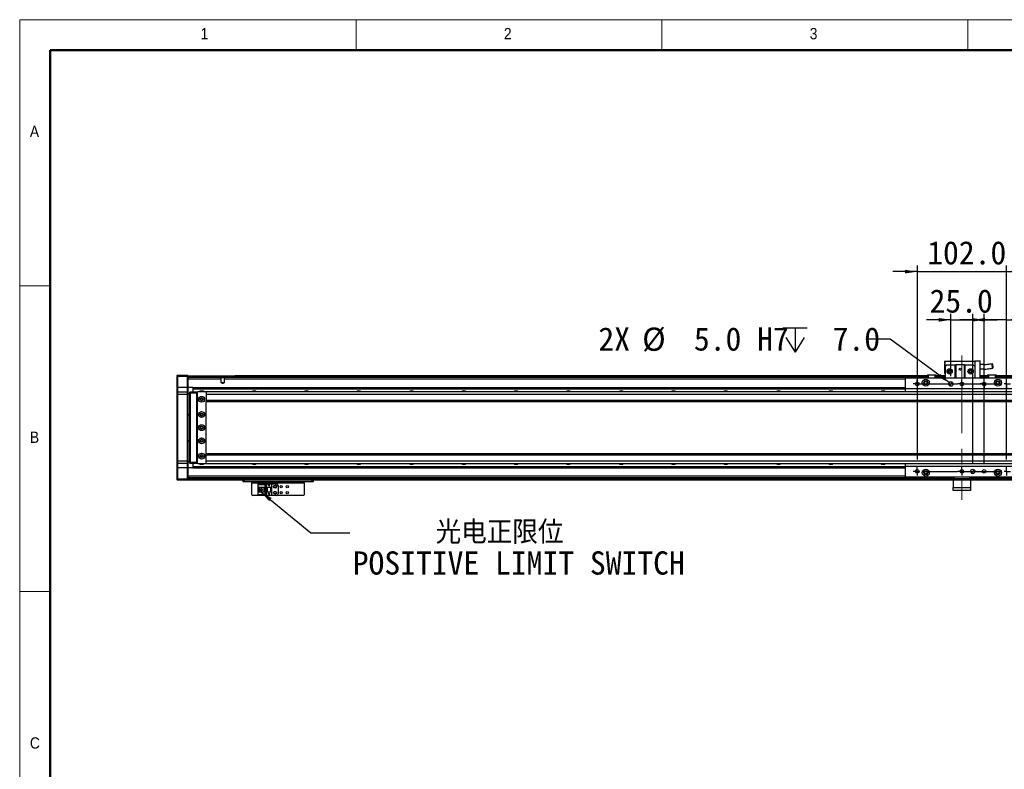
# Model space of a CAD drawing. Header units: millimetres. Extents: x 35 to 2905, y 35 to 2044.
# Tile 2 of 5: x 35 to 1162, y 1186 to 2044. Entities that reach past the tile are written whole.
import ezdxf

# ---------------------------------------------------------------- set-up
doc = ezdxf.new("R2010")
doc.units = ezdxf.units.MM
doc.header["$LTSCALE"] = 7
doc.linetypes.add('CENTERX2', pattern=[20.32, 12.7, -2.54, 2.54, -2.54])
doc.layers.add('DIMNS', color=7, linetype='Continuous')
doc.styles.add('SLDTEXTSTYLE1', font='Gothic.ttf', dxfattribs={"width": 0.913})
doc.styles.add('SLDTEXTSTYLE8', font='txt')
doc.styles.add('SLDTEXTSTYLE9', font='txt', dxfattribs={"bigfont": 'bigfont'})
doc.dimstyles.new('SLDDIMSTYLE1', dxfattribs={"dimtxt": 26.6, "dimasz": 14, "dimexe": 0, "dimexo": 0.0625, "dimgap": 6.65, "dimtad": 2, "dimdec": 1, "dimrnd": 1e-09, "dimzin": 4, "dimdsep": 46, "dimtxsty": 'SLDTEXTSTYLE8', "dimsah": 1, "dimcen": 0.09, "dimadec": 0, "dimazin": 1, "dimtfac": 1, "dimtdec": 1, "dimtmove": 0, "dimatfit": 0, "dimfxl": 0, "dimfrac": 2, "dimtolj": 1, "dimtzin": 12, "dimarcsym": 0})
doc.dimstyles.new('SLDDIMSTYLE2', dxfattribs={"dimtxt": 26.6, "dimasz": 14, "dimexe": 0, "dimexo": 0.0625, "dimgap": 6.65, "dimtad": 2, "dimdec": 1, "dimrnd": 1e-09, "dimzin": 12, "dimdsep": 46, "dimtxsty": 'SLDTEXTSTYLE8', "dimsah": 1, "dimcen": 0.09, "dimadec": 0, "dimazin": 3, "dimtfac": 1, "dimtdec": 1, "dimtmove": 0, "dimatfit": 0, "dimfxl": 0, "dimfrac": 2, "dimtolj": 1, "dimtzin": 12, "dimarcsym": 0})
doc.dimstyles.new('SLDDIMSTYLE3', dxfattribs={"dimtxt": 0.18, "dimasz": 14, "dimexe": 0, "dimexo": 0.0625, "dimgap": 0, "dimtad": 0, "dimtih": 1, "dimtoh": 1, "dimdec": 0, "dimrnd": 1e-09, "dimzin": 0, "dimdsep": 46, "dimtxsty": 'Standard', "dimsah": 1, "dimcen": 0.09, "dimadec": 0, "dimazin": 0, "dimtfac": 14, "dimtdec": 0, "dimtofl": 0, "dimtmove": 0, "dimatfit": 3, "dimfxl": 0, "dimfrac": 2, "dimtolj": 1, "dimtzin": 0, "dimarcsym": 0})
doc.dimstyles.new('SLDDIMSTYLE4', dxfattribs={"dimtxt": 26.6, "dimasz": 14, "dimexe": 0, "dimexo": 0.0625, "dimgap": 6.65, "dimtad": 0, "dimtih": 1, "dimtoh": 1, "dimdec": 1, "dimrnd": 1e-09, "dimzin": 4, "dimdsep": 46, "dimtxsty": 'SLDTEXTSTYLE8', "dimsah": 1, "dimcen": 0, "dimadec": 0, "dimazin": 1, "dimtfac": 1, "dimtdec": 1, "dimtofl": 0, "dimtmove": 0, "dimatfit": 3, "dimfxl": 0, "dimfrac": 2, "dimtolj": 1, "dimtzin": 12, "dimarcsym": 0})

# ---------------------------------------------------------------- blocks, each defined once
blk = doc.blocks.new('SW_SYMBOL_HOLE_DEPTH')
at = {"layer": 'DIMNS', "color": 0}
for p, q in [((0, 6125), (5600, 6125)), ((2800, 6125), (2800, 525)), ((700, 3885), (2800, 525)), ((4900, 3885), (2800, 525))]:
    blk.add_line(p, q, dxfattribs=at)
blk = doc.blocks.new('_D_23')
at = {"layer": 'DIMNS'}
for p, q in [((1031.3, 1678.4), (1003.3, 1678.4)), ((1098.7, 1628.5), (1031.3, 1678.4))]:
    blk.add_line(p, q, dxfattribs=at)
blk.add_solid([(1098.7, 1628.5), (1088.7, 1638.5), (1086.2, 1635.1)], dxfattribs=at)
at = {"layer": 'DIMNS', "xscale": 0.004985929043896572, "yscale": 0.004985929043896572, "zscale": 0.004985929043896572}
blk.add_blockref('SW_SYMBOL_HOLE_DEPTH', (908.4, 1660.8), dxfattribs=at)
at = {"layer": 'DIMNS', "char_height": 26.6, "attachment_point": 1, "style": 'SLDTEXTSTYLE8'}
for s, insert in [('2X ', (697.3, 1691.8)), ('%%c', (747.4, 1691.6)), (' 5.0 H7 ', (788.5, 1691.8)), (' 7.0', (947.3, 1691.8))]:
    blk.add_mtext(s, dxfattribs=dict(at, insert=insert))
blk = doc.blocks.new('_D_25')
at = {"layer": 'DIMNS'}
for p, q in [((1100.8, 1635.9), (1100.8, 1707.4)), ((1125.8, 1535.9), (1125.8, 1707.4)), ((1100.8, 1700.4), (1072.8, 1700.4)), ((1100.8, 1700.4), (1125.8, 1700.4)), ((1125.8, 1700.4), (1153.8, 1700.4))]:
    blk.add_line(p, q, dxfattribs=at)
for points in [[(1100.8, 1700.4), (1086.8, 1702.5), (1086.8, 1698.3)], [(1125.8, 1700.4), (1139.8, 1698.3), (1139.8, 1702.5)]]:
    blk.add_solid(points, dxfattribs=at)
at = {"layer": 'DIMNS', "insert": (1076.3, 1735.3), "char_height": 26.6, "attachment_point": 1, "style": 'SLDTEXTSTYLE8'}
blk.add_mtext('25.0', dxfattribs=at)
blk = doc.blocks.new('_D_26')
at = {"layer": 'DIMNS'}
for p, q in [((1138.8, 1535.9), (1138.8, 1707.4)), ((1164.3, 1540.5), (1164.3, 1707.4)), ((1138.8, 1700.4), (1110.8, 1700.4)), ((1164.3, 1700.4), (1138.8, 1700.4)), ((1164.3, 1700.4), (1266.5, 1700.4))]:
    blk.add_line(p, q, dxfattribs=at)
for points in [[(1138.8, 1700.4), (1124.8, 1702.5), (1124.8, 1698.3)], [(1164.3, 1700.4), (1178.3, 1698.3), (1178.3, 1702.5)]]:
    blk.add_solid(points, dxfattribs=at)
at = {"layer": 'DIMNS', "insert": (1201, 1735.3), "char_height": 26.6, "attachment_point": 1, "style": 'SLDTEXTSTYLE8'}
blk.add_mtext('25.5', dxfattribs=at)
blk = doc.blocks.new('_D_27')
at = {"layer": 'DIMNS'}
for p, q in [((1062.3, 1540.5), (1062.3, 1762.6)), ((1164.3, 1540.5), (1164.3, 1762.6)), ((1062.3, 1755.6), (1034.3, 1755.6)), ((1062.3, 1755.6), (1164.3, 1755.6)), ((1164.3, 1755.6), (1192.3, 1755.6))]:
    blk.add_line(p, q, dxfattribs=at)
for points in [[(1062.3, 1755.6), (1048.3, 1757.7), (1048.3, 1753.5)], [(1164.3, 1755.6), (1178.3, 1753.5), (1178.3, 1757.7)]]:
    blk.add_solid(points, dxfattribs=at)
at = {"layer": 'DIMNS', "insert": (1073.6, 1790.5), "char_height": 26.6, "attachment_point": 1, "style": 'SLDTEXTSTYLE8'}
blk.add_mtext('102.0', dxfattribs=at)
blk = doc.blocks.new('SW_NOTE_5')
at = {"layer": 'DIMNS', "color": 0, "char_height": 26.6, "attachment_point": 1}
for s, insert, style in [('    光电正限位', (3.5, 13.8), 'SLDTEXTSTYLE9'), ('POSITIVE LIMIT SWITCH', (3.5, -21.4), 'SLDTEXTSTYLE8')]:
    blk.add_mtext(s, dxfattribs=dict(at, insert=insert, style=style))
blk = doc.blocks.new('SW_CENTERMARKSYMBOL_6')
at = {"layer": 'DIMNS', "color": 0}
for p, q in [((-2.54, 0), (-4.64, 0)), ((0, 0), (-2.54, 0)), ((0, 2.54), (0, 4.64)), ((0, 0), (0, 2.54)), ((0, 0), (0, -2.54)), ((0, 0), (2.54, 0)), ((2.54, 0), (4.64, 0)), ((48.46, 0), (46.36, 0)), ((51, 0), (48.46, 0)), ((51, 2.54), (51, 4.64)), ((51, 0), (51, 2.54)), ((51, 0), (51, -2.54)), ((51, 0), (53.54, 0)), ((53.54, 0), (55.64, 0)), ((73.96, 0), (71.86, 0)), ((76.5, 0), (73.96, 0)), ((76.5, 2.54), (76.5, 4.64)), ((76.5, 0), (76.5, 2.54)), ((76.5, 0), (76.5, -2.54)), ((76.5, 0), (79.04, 0)), ((79.04, 0), (81.14, 0)), ((0, -2.54), (0, -4.64)), ((51, -2.54), (51, -4.64)), ((76.5, -2.54), (76.5, -4.64))]:
    blk.add_line(p, q, dxfattribs=at)
blk = doc.blocks.new('SW_CENTERMARKSYMBOL_7')
at = {"layer": 'DIMNS', "color": 0}
for p, q in [((-104.54, 0), (-106.64, 0)), ((-102, 0), (-104.54, 0)), ((-102, 2.54), (-102, 4.64)), ((-102, 0), (-102, 2.54)), ((-102, 0), (-102, -2.54)), ((-102, 0), (-99.46, 0)), ((-96.92, 0), (-56.08, 0)), ((-53.54, 0), (-55.64, 0)), ((-51, 0), (-53.54, 0)), ((-51, 0), (-53.54, 0)), ((-51, 2.54), (-51, 4.64)), ((-51, 0), (-51, 2.54)), ((-51, 0), (-51, 2.54)), ((-51, 0), (-51, -2.54)), ((-51, 0), (-48.46, 0)), ((-51, 0), (-51, -2.54)), ((-51, 0), (-48.46, 0)), ((-48.46, 0), (-46.36, 0)), ((-45.92, 0), (-5.08, 0)), ((0, 0), (-2.54, 0)), ((0, 2.54), (0, 4.64)), ((0, 0), (0, 2.54)), ((0, 0), (0, -2.54)), ((0, 0), (2.54, 0)), ((2.54, 0), (4.64, 0)), ((-102, -2.54), (-102, -4.64)), ((-51, -2.54), (-51, -4.64)), ((0, -2.54), (0, -4.64))]:
    blk.add_line(p, q, dxfattribs=at)
blk = doc.blocks.new('SW_CENTERMARKSYMBOL_8')
at = {"layer": 'DIMNS', "color": 0}
for p, q in [((-104.54, 0), (-106.64, 0)), ((-102, 0), (-104.54, 0)), ((-102, 2.54), (-102, 4.64)), ((-102, 0), (-102, 2.54)), ((-102, 0), (-102, -2.54)), ((-102, 0), (-99.46, 0)), ((-96.92, 0), (-56.08, 0)), ((-53.54, 0), (-55.64, 0)), ((-51, 0), (-53.54, 0)), ((-51, 0), (-53.54, 0)), ((-51, 2.54), (-51, 4.64)), ((-51, 0), (-51, 2.54)), ((-51, 0), (-51, 2.54)), ((-51, 0), (-51, -2.54)), ((-51, 0), (-48.46, 0)), ((-51, 0), (-51, -2.54)), ((-51, 0), (-48.46, 0)), ((-48.46, 0), (-46.36, 0)), ((-45.92, 0), (-5.08, 0)), ((0, 0), (-2.54, 0)), ((0, 2.54), (0, 4.64)), ((0, 0), (0, 2.54)), ((0, 0), (0, -2.54)), ((0, 0), (2.54, 0)), ((2.54, 0), (4.64, 0)), ((-102, -2.54), (-102, -4.64)), ((-51, -2.54), (-51, -4.64)), ((0, -2.54), (0, -4.64))]:
    blk.add_line(p, q, dxfattribs=at)
blk = doc.blocks.new('SW_DOWELSYMBOL_3')
at = {"linetype": 'Continuous', "lineweight": 18}
h = blk.add_hatch(color=0, dxfattribs=at)
edge = h.paths.add_edge_path(flags=0)
edge.add_arc((0, 0), 2.5, 180, 270)
edge.add_line((0, -2.5), (0, 0))
edge.add_line((0, 0), (-2.5, 0))
h = blk.add_hatch(color=0, dxfattribs=at)
edge = h.paths.add_edge_path(flags=0)
edge.add_arc((0, 0), 2.5, 0, 90)
edge.add_line((0, 2.5), (0, 0))
edge.add_line((0, 0), (2.5, 0))
at = {"layer": 'DIMNS', "color": 0}
blk.add_circle((0, 0), 2.5, dxfattribs=at)
blk = doc.blocks.new('SW_DOWELSYMBOL_4')
at = {"linetype": 'Continuous', "lineweight": 18}
h = blk.add_hatch(color=0, dxfattribs=at)
edge = h.paths.add_edge_path(flags=0)
edge.add_arc((0, 0), 2.5, 180, 270)
edge.add_line((0, -2.5), (0, 0))
edge.add_line((0, 0), (-2.5, 0))
h = blk.add_hatch(color=0, dxfattribs=at)
edge = h.paths.add_edge_path(flags=0)
edge.add_arc((0, 0), 2.5, 0, 90)
edge.add_line((0, 2.5), (0, 0))
edge.add_line((0, 0), (2.5, 0))
at = {"layer": 'DIMNS', "color": 0}
blk.add_circle((0, 0), 2.5, dxfattribs=at)

msp = doc.modelspace()

# ---------------------------------------------------------------- linework, layer by layer
at = {"color": 7, "linetype": 'Continuous', "lineweight": 18}
for p, q in [((2905, 2044), (35, 2044)), ((35, 2044), (35, 35)), ((420, 2009), (420, 2044)), ((770, 2044), (770, 2009)), ((1120, 2009), (1120, 2044)), ((70, 2009), (2870, 2009)), ((70, 2009), (70, 70)), ((70, 1739.5), (35, 1739.5)), ((35, 1389.5), (70, 1389.5))]:
    msp.add_line(p, q, dxfattribs=at)
at = {"color": 7, "linetype": 'Continuous', "lineweight": 50}
for p, q in [((2870, 2009), (70, 2009)), ((70, 2009), (70, 70))]:
    msp.add_line(p, q, dxfattribs=at)
at = {"color": 7, "linetype": 'Continuous', "lineweight": 25}
for p, q in [((1093.25, 1653.28), (1094.25, 1653.28)), ((1093.25, 1653.28), (1093.25, 1638.88)), ((1094.25, 1646.88), (1094.25, 1653.28)), ((1094.25, 1653.28), (1128.25, 1653.28)), ((1096.25, 1648.88), (1094.25, 1646.88)), ((1094.25, 1646.88), (1094.25, 1633.48)), ((1096.25, 1648.88), (1105.75, 1648.88)), ((1105.75, 1633.48), (1105.75, 1648.88)), ((1105.75, 1648.88), (1106.25, 1648.88)), ((1106.25, 1648.88), (1106.25, 1633.48)), ((1116.25, 1648.88), (1106.25, 1648.88)), ((1116.25, 1633.48), (1116.25, 1648.88)), ((1116.25, 1648.88), (1116.75, 1648.88)), ((1116.75, 1648.88), (1126.25, 1648.88)), ((1116.75, 1648.88), (1116.75, 1633.48)), ((1128.25, 1646.88), (1126.25, 1648.88)), ((1128.25, 1653.48), (1128.25, 1633.48)), ((1128.25, 1653.48), (1132.06, 1653.48)), ((1128.25, 1653.28), (1128.25, 1646.88)), ((1128.25, 1646.88), (1128.25, 1633.48)), ((1132.06, 1653.48), (1134.25, 1653.48)), ((1134.25, 1633.48), (1134.25, 1653.48)), ((215.25, 1636.68), (215.55, 1636.98)), ((215.25, 1635.48), (215.25, 1636.68)), ((215.25, 1635.48), (215.55, 1635.48)), ((215.25, 1622.98), (215.25, 1635.48)), ((215.55, 1636.98), (215.55, 1635.48)), ((215.55, 1636.98), (226.95, 1636.98)), ((215.55, 1635.48), (215.55, 1622.98)), ((226.95, 1635.48), (215.55, 1635.48)), ((226.95, 1635.48), (226.95, 1636.98)), ((226.95, 1636.98), (227.25, 1636.68)), ((226.95, 1622.98), (226.95, 1635.48)), ((226.95, 1635.48), (227.25, 1635.48)), ((227.25, 1636.68), (227.25, 1635.48)), ((227.25, 1636.48), (1073.75, 1636.48)), ((227.25, 1635.48), (227.25, 1622.98)), ((1073.75, 1634.49), (227.25, 1634.49)), ((281.25, 1636.78), (1073.75, 1636.78)), ((281.25, 1636.78), (281.25, 1636.58)), ((281.25, 1636.58), (1073.75, 1636.58)), ((281.25, 1636.48), (281.25, 1636.58)), ((1074.05, 1637.48), (1073.75, 1637.18)), ((1073.75, 1633.48), (1073.75, 1637.18)), ((1074.75, 1637.18), (1073.75, 1637.18)), ((1074.05, 1637.48), (1074.88, 1637.48)), ((1074.75, 1637.18), (1074.88, 1637.48)), ((1074.75, 1637.18), (1074.75, 1633.48)), ((1082.75, 1637.18), (1074.75, 1637.18)), ((1074.88, 1637.48), (1082.63, 1637.48)), ((1082.75, 1637.18), (1082.63, 1637.48)), ((1082.63, 1637.48), (1083.45, 1637.48)), ((1082.75, 1633.48), (1082.75, 1637.18)), ((1083.75, 1637.18), (1082.75, 1637.18)), ((1083.75, 1637.18), (1083.45, 1637.48)), ((1083.75, 1637.18), (1083.75, 1633.48)), ((1083.75, 1636.78), (1094.25, 1636.78)), ((1083.75, 1636.58), (1094.25, 1636.58)), ((1083.75, 1636.48), (1094.25, 1636.48)), ((1094.25, 1634.49), (1083.75, 1634.49)), ((1093.25, 1638.88), (1094.25, 1638.88)), ((1134.25, 1636.78), (1142.75, 1636.78)), ((1134.25, 1636.58), (1142.75, 1636.58)), ((1134.25, 1636.48), (1142.75, 1636.48)), ((1142.75, 1634.49), (1134.25, 1634.49)), ((1143.05, 1637.48), (1142.75, 1637.18)), ((1142.75, 1633.48), (1142.75, 1637.18)), ((1143.75, 1637.18), (1142.75, 1637.18)), ((1143.05, 1637.48), (1143.88, 1637.48)), ((1143.75, 1637.18), (1143.88, 1637.48)), ((1143.75, 1637.18), (1143.75, 1633.48)), ((1151.75, 1637.18), (1143.75, 1637.18)), ((1143.88, 1637.48), (1151.63, 1637.48)), ((1151.75, 1637.18), (1151.63, 1637.48)), ((1151.63, 1637.48), (1152.45, 1637.48)), ((1151.75, 1633.48), (1151.75, 1637.18)), ((1152.75, 1637.18), (1151.75, 1637.18)), ((1152.75, 1637.18), (1152.45, 1637.48)), ((1152.75, 1637.18), (1152.75, 1633.48)), ((1152.75, 1636.78), (1941.25, 1636.78)), ((1152.75, 1636.58), (1941.25, 1636.58)), ((1152.75, 1636.48), (1999.25, 1636.48)), ((1999.25, 1634.49), (1152.75, 1634.49)), ((215.25, 1622.98), (215.55, 1622.98)), ((215.25, 1617.68), (215.25, 1622.98)), ((215.55, 1622.98), (215.55, 1617.98)), ((226.95, 1622.98), (215.55, 1622.98)), ((226.95, 1617.98), (226.95, 1622.98)), ((226.95, 1622.98), (227.25, 1622.98)), ((265.61, 1632.49), (227.25, 1632.49)), ((233.25, 1622.99), (227.25, 1622.99)), ((227.25, 1622.98), (227.25, 1617.68)), ((233.25, 1622.99), (1048.25, 1622.99)), ((233.25, 1622.99), (233.25, 1622.7)), ((233.25, 1622.7), (1048.25, 1622.7)), ((233.25, 1622.7), (233.25, 1621.8)), ((265.61, 1628.38), (265.61, 1632.49)), ((268.89, 1628.38), (265.61, 1628.38)), ((268.89, 1632.49), (268.89, 1628.38)), ((1178.25, 1633.48), (1048.25, 1633.48)), ((1048.25, 1633.48), (1048.25, 1621.48)), ((215.55, 1617.98), (215.25, 1617.68)), ((215.25, 1614.98), (215.25, 1617.68)), ((215.25, 1538.98), (215.25, 1614.98)), ((215.55, 1614.98), (215.25, 1614.98)), ((215.55, 1617.98), (215.55, 1614.98)), ((215.55, 1617.98), (226.95, 1617.98)), ((215.55, 1614.98), (215.55, 1538.98)), ((226.95, 1614.98), (215.55, 1614.98)), ((226.95, 1614.98), (226.95, 1617.98)), ((226.95, 1617.98), (227.25, 1617.68)), ((226.95, 1538.98), (226.95, 1614.98)), ((226.95, 1614.98), (227.25, 1614.98)), ((227.25, 1617.68), (227.25, 1614.98)), ((227.25, 1616.48), (229.75, 1616.48)), ((229.75, 1615.48), (227.25, 1615.48)), ((227.25, 1614.98), (227.25, 1538.98)), ((229.75, 1617.68), (230.05, 1617.98)), ((229.75, 1616.48), (229.75, 1617.68)), ((229.75, 1537.48), (229.75, 1616.48)), ((229.75, 1616.48), (230.05, 1616.48)), ((230.05, 1617.98), (230.05, 1616.48)), ((230.05, 1617.98), (237.25, 1617.98)), ((230.05, 1616.48), (230.05, 1537.48)), ((237.25, 1616.48), (230.05, 1616.48)), ((233.25, 1621.8), (1048.25, 1621.8)), ((233.25, 1621.8), (233.25, 1621.5)), ((233.25, 1621.5), (1048.25, 1621.5)), ((233.25, 1621.5), (233.25, 1617.98)), ((237.25, 1617.98), (237.25, 1616.48)), ((237.25, 1617.98), (238.75, 1617.98)), ((238.45, 1617.68), (237.25, 1617.68)), ((237.25, 1616.48), (237.25, 1537.48)), ((238.25, 1615.98), (237.75, 1615.98)), ((237.75, 1615.98), (237.75, 1537.98)), ((238.75, 1617.98), (238.25, 1617.48)), ((238.25, 1617.48), (238.25, 1536.48)), ((247.75, 1617.98), (238.75, 1617.98)), ((248.25, 1617.48), (247.75, 1617.98)), ((1978.75, 1617.98), (248.25, 1617.98)), ((248.25, 1617.98), (248.25, 1617.48)), ((248.25, 1617.35), (248.25, 1617.48)), ((248.25, 1617.35), (248.25, 1614.98)), ((1979.25, 1614.98), (248.25, 1614.98)), ((248.25, 1614.98), (248.25, 1607.98)), ((1178.25, 1621.48), (1048.25, 1621.48)), ((1048.25, 1621.48), (1048.25, 1617.98)), ((244.4, 1609.98), (242.11, 1609.98)), ((1979.25, 1607.98), (248.25, 1607.98)), ((248.25, 1607.98), (248.25, 1606.98)), ((248.25, 1606.98), (1979.25, 1606.98)), ((248.25, 1546.98), (248.25, 1606.98)), ((227.25, 1592.48), (229.75, 1592.48)), ((229.75, 1591.48), (227.25, 1591.48)), ((227.25, 1562.48), (229.75, 1562.48)), ((229.75, 1561.48), (227.25, 1561.48)), ((242.11, 1543.98), (244.4, 1543.98)), ((1979.25, 1546.98), (248.25, 1546.98)), ((248.25, 1545.98), (248.25, 1546.98)), ((248.25, 1545.98), (1979.25, 1545.98)), ((248.25, 1538.98), (248.25, 1545.98)), ((215.25, 1536.28), (215.25, 1538.98)), ((215.55, 1538.98), (215.25, 1538.98)), ((215.55, 1535.98), (215.25, 1536.28)), ((215.25, 1530.98), (215.25, 1536.28)), ((215.55, 1538.98), (215.55, 1535.98)), ((215.55, 1538.98), (226.95, 1538.98)), ((226.95, 1535.98), (215.55, 1535.98)), ((215.55, 1535.98), (215.55, 1530.98)), ((226.95, 1535.98), (226.95, 1538.98)), ((226.95, 1538.98), (227.25, 1538.98)), ((226.95, 1535.98), (227.25, 1536.28)), ((226.95, 1530.98), (226.95, 1535.98)), ((227.25, 1538.98), (227.25, 1536.28)), ((227.25, 1538.48), (229.75, 1538.48)), ((229.75, 1537.48), (227.25, 1537.48)), ((227.25, 1536.28), (227.25, 1530.98)), ((229.75, 1536.28), (229.75, 1537.48)), ((229.75, 1537.48), (230.05, 1537.48)), ((229.75, 1536.28), (230.05, 1535.98)), ((230.05, 1537.48), (230.05, 1535.98)), ((230.05, 1537.48), (237.25, 1537.48)), ((237.25, 1535.98), (230.05, 1535.98)), ((233.25, 1535.98), (233.25, 1532.46)), ((237.25, 1537.48), (237.25, 1535.98)), ((237.25, 1536.28), (238.45, 1536.28)), ((238.75, 1535.98), (237.25, 1535.98)), ((237.75, 1537.98), (238.25, 1537.98)), ((238.25, 1536.48), (238.75, 1535.98)), ((238.75, 1535.98), (247.75, 1535.98)), ((247.75, 1535.98), (248.25, 1536.48)), ((248.25, 1538.98), (1979.25, 1538.98)), ((248.25, 1536.62), (248.25, 1538.98)), ((248.25, 1536.48), (248.25, 1536.62)), ((248.25, 1535.98), (248.25, 1536.48)), ((248.25, 1535.98), (1978.75, 1535.98)), ((1048.25, 1535.98), (1048.25, 1532.48)), ((215.55, 1530.98), (215.25, 1530.98)), ((215.25, 1518.48), (215.25, 1530.98)), ((226.95, 1530.98), (215.55, 1530.98)), ((215.55, 1530.98), (215.55, 1518.48)), ((227.25, 1530.98), (226.95, 1530.98)), ((226.95, 1518.48), (226.95, 1530.98)), ((227.25, 1530.98), (227.25, 1518.48)), ((233.25, 1530.98), (227.25, 1530.98)), ((233.25, 1532.46), (1048.25, 1532.46)), ((233.25, 1532.46), (233.25, 1532.17)), ((233.25, 1532.17), (1048.25, 1532.17)), ((233.25, 1532.17), (233.25, 1531.27)), ((233.25, 1531.27), (1048.25, 1531.27)), ((233.25, 1531.27), (233.25, 1530.98)), ((233.25, 1530.98), (1048.25, 1530.98)), ((1178.25, 1532.48), (1048.25, 1532.48)), ((1048.25, 1532.48), (1048.25, 1520.48)), ((215.55, 1518.48), (215.25, 1518.48)), ((215.25, 1517.28), (215.25, 1518.48)), ((215.55, 1516.98), (215.25, 1517.28)), ((215.55, 1518.48), (215.55, 1516.98)), ((215.55, 1518.48), (226.95, 1518.48)), ((226.95, 1516.98), (215.55, 1516.98)), ((226.95, 1516.98), (226.95, 1518.48)), ((227.25, 1518.48), (226.95, 1518.48)), ((227.25, 1517.28), (226.95, 1516.98)), ((1103.25, 1519.48), (227.25, 1519.48)), ((227.25, 1518.48), (227.25, 1517.28)), ((227.25, 1517.28), (227.25, 1516.98)), ((1103.25, 1516.98), (227.25, 1516.98)), ((290.75, 1514.98), (290.75, 1516.98)), ((291.75, 1514.98), (290.75, 1514.98)), ((291.75, 1516.98), (291.75, 1514.98)), ((369.75, 1514.98), (291.75, 1514.98)), ((300.75, 1514.98), (300.75, 1513.98)), ((300.75, 1513.98), (360.75, 1513.98)), ((300.75, 1500.18), (300.75, 1513.98)), ((308.05, 1511.88), (308.05, 1512.68)), ((308.05, 1512.68), (317.25, 1512.68)), ((316.35, 1511.88), (308.05, 1511.88)), ((308.05, 1511.88), (308.05, 1511.38)), ((315.85, 1511.38), (308.05, 1511.38)), ((308.05, 1508.78), (308.05, 1511.38)), ((315.85, 1511.38), (316.35, 1511.88)), ((315.85, 1500.58), (315.85, 1511.38)), ((316.35, 1500.08), (316.35, 1511.88)), ((317.25, 1512.68), (323.25, 1512.68)), ((317.25, 1512.68), (317.25, 1508.98)), ((319.65, 1511.18), (319.85, 1511.18)), ((320.25, 1509.98), (319.65, 1511.18)), ((319.85, 1511.58), (320.65, 1511.58)), ((319.85, 1511.18), (319.85, 1511.58)), ((320.85, 1511.18), (320.25, 1509.98)), ((320.65, 1511.58), (320.65, 1511.18)), ((320.65, 1511.18), (320.85, 1511.18)), ((323.25, 1512.68), (323.25, 1508.98)), ((323.25, 1512.68), (328.75, 1512.68)), ((330.75, 1510.68), (330.75, 1501.28)), ((360.75, 1513.98), (360.75, 1514.98)), ((360.75, 1513.98), (360.75, 1500.18)), ((369.75, 1514.98), (369.75, 1516.98)), ((370.75, 1514.98), (369.75, 1514.98)), ((370.75, 1516.98), (370.75, 1514.98)), ((1178.25, 1520.48), (1048.25, 1520.48)), ((1103.25, 1518.48), (1103.25, 1520.48)), ((1104.25, 1518.48), (1103.25, 1518.48)), ((1103.25, 1516.98), (1103.25, 1518.48)), ((1123.25, 1516.98), (1103.25, 1516.98)), ((1103.25, 1516.98), (1103.25, 1508.48)), ((1104.25, 1520.48), (1104.25, 1518.48)), ((1122.25, 1518.48), (1104.25, 1518.48)), ((1122.25, 1518.48), (1122.25, 1520.48)), ((1123.25, 1518.48), (1122.25, 1518.48)), ((1123.25, 1520.48), (1123.25, 1518.48)), ((1999.25, 1519.48), (1123.25, 1519.48)), ((1123.25, 1518.48), (1123.25, 1516.98)), ((1123.25, 1516.98), (1123.25, 1508.48)), ((1999.25, 1516.98), (1123.25, 1516.98)), ((300.75, 1500.18), (301.75, 1499.18)), ((359.75, 1499.18), (301.75, 1499.18)), ((308.05, 1508.78), (314.25, 1508.78)), ((308.05, 1503.18), (308.05, 1508.78)), ((314.25, 1503.18), (308.05, 1503.18)), ((308.05, 1500.58), (308.05, 1503.18)), ((308.05, 1500.58), (315.85, 1500.58)), ((308.05, 1500.58), (308.05, 1500.08)), ((308.05, 1500.08), (316.35, 1500.08)), ((308.05, 1499.28), (308.05, 1500.08)), ((317.25, 1499.28), (308.05, 1499.28)), ((309.35, 1503.18), (309.35, 1508.78)), ((309.85, 1508.43), (309.85, 1508.78)), ((314.25, 1508.43), (309.85, 1508.43)), ((309.85, 1503.53), (309.85, 1508.43)), ((309.85, 1503.18), (309.85, 1503.53)), ((309.85, 1503.53), (314.25, 1503.53)), ((310.81, 1506.78), (310.81, 1505.18)), ((312.65, 1506.78), (310.81, 1506.78)), ((310.81, 1505.18), (312.65, 1505.18)), ((312.65, 1506.78), (312.65, 1505.18)), ((314.25, 1508.78), (314.25, 1503.18)), ((316.35, 1500.08), (315.85, 1500.58)), ((317.25, 1508.98), (323.25, 1508.98)), ((317.25, 1508.98), (317.25, 1502.98)), ((323.25, 1502.98), (317.25, 1502.98)), ((317.25, 1502.98), (317.25, 1499.28)), ((323.25, 1499.28), (317.25, 1499.28)), ((317.75, 1508.98), (317.75, 1502.98)), ((318.05, 1508.98), (318.05, 1502.98)), ((319.65, 1501.58), (319.85, 1501.58)), ((320.25, 1500.38), (319.65, 1501.58)), ((319.85, 1501.98), (320.65, 1501.98)), ((319.85, 1501.58), (319.85, 1501.98)), ((320.85, 1501.58), (320.25, 1500.38)), ((320.65, 1501.98), (320.65, 1501.58)), ((320.65, 1501.58), (320.85, 1501.58)), ((322.45, 1502.98), (322.45, 1508.98)), ((322.75, 1502.98), (322.75, 1508.98)), ((323.25, 1508.98), (323.25, 1502.98)), ((323.25, 1502.98), (323.25, 1499.28)), ((328.75, 1499.28), (323.25, 1499.28)), ((359.75, 1499.18), (360.75, 1500.18)), ((1103.25, 1508.48), (1123.25, 1508.48)), ((1103.25, 1504.98), (1103.25, 1508.48)), ((1123.25, 1504.98), (1103.25, 1504.98)), ((1123.25, 1508.48), (1123.25, 1504.98))]:
    msp.add_line(p, q, dxfattribs=at)
at = {"color": 8, "linetype": 'Continuous', "lineweight": 25}
for p, q in [((1073.75, 1635.98), (227.25, 1635.98)), ((1094.25, 1635.98), (1083.75, 1635.98)), ((1142.75, 1635.98), (1134.25, 1635.98)), ((1999.25, 1635.98), (1152.75, 1635.98)), ((1048.25, 1632.49), (268.89, 1632.49)), ((1048.25, 1521.48), (227.25, 1521.48)), ((1103.25, 1517.98), (227.25, 1517.98)), ((1999.25, 1517.98), (1123.25, 1517.98))]:
    msp.add_line(p, q, dxfattribs=at)
at = {"color": 7, "linetype": 'Continuous', "lineweight": 25, "flags": 128}
for points in [[(1048.25, 1618.36), (1047.9, 1618.15), (1047.68, 1617.98)], [(1047.67, 1535.98), (1047.91, 1535.81), (1048.26, 1535.59)]]:
    msp.add_lwpolyline(points, dxfattribs=at)
at = {"color": 7, "linetype": 'Continuous', "lineweight": 25}
for centre, radius in [((1099.25, 1641.38), 3), ((1099.25, 1641.38), 1.7), ((1099.25, 1641.38), 1.6), ((1111.25, 1643.88), 1.25), ((1123.25, 1641.38), 3), ((1123.25, 1641.38), 1.7), ((1123.25, 1641.38), 1.6), ((1062.25, 1626.98), 2.1), ((1072, 1628.48), 4), ((1072, 1628.48), 2.25), ((1072, 1628.48), 2), ((1072, 1628.48), 1.62), ((1100.75, 1626.98), 2.5), ((1113.25, 1626.98), 2.1), ((1138.75, 1626.98), 2.1), ((1154.5, 1628.48), 4), ((1154.5, 1628.48), 2.25), ((1154.5, 1628.48), 2), ((1154.5, 1628.48), 1.62), ((243.25, 1609.48), 3.36), ((243.25, 1609.48), 1.7), ((243.25, 1609.48), 1.25), ((243.25, 1591.98), 3.36), ((243.25, 1591.98), 1.7), ((243.25, 1591.98), 1.25), ((243.25, 1576.98), 3.36), ((243.25, 1576.98), 1.7), ((243.25, 1576.98), 1.25), ((243.25, 1561.98), 3.36), ((243.25, 1561.98), 1.7), ((243.25, 1561.98), 1.25), ((243.25, 1544.48), 3.36), ((243.25, 1544.48), 1.7), ((243.25, 1544.48), 1.25), ((1062.25, 1526.98), 2.1), ((1072, 1525.48), 4), ((1072, 1525.48), 2.25), ((1072, 1525.48), 2), ((1072, 1525.48), 1.62), ((1113.25, 1526.98), 2.1), ((1125.75, 1526.98), 2.5), ((1138.75, 1526.98), 2.1), ((1154.5, 1525.48), 4), ((1154.5, 1525.48), 2.25), ((1154.5, 1525.48), 2), ((1154.5, 1525.48), 1.62), ((327.25, 1509.48), 1.75), ((327.25, 1509.48), 1.25), ((334.25, 1509.48), 1.25), ((341.25, 1509.48), 1.25), ((327.25, 1502.48), 1.75), ((327.25, 1502.48), 1.25), ((334.25, 1502.48), 1.25), ((341.25, 1502.48), 1.25)]:
    msp.add_circle(centre, radius, dxfattribs=at)
for centre, radius, start, end in [((243.25, 1615.49), 3.75, 41.71073, 138.28927), ((303.25, 1615.49), 3.75, 41.71072, 138.28928), ((363.25, 1615.49), 3.75, 41.71072, 138.28928), ((423.25, 1615.49), 3.75, 41.71072, 138.28928), ((483.25, 1615.49), 3.75, 41.71072, 138.28928), ((543.25, 1615.49), 3.75, 41.71072, 138.28928), ((603.25, 1615.49), 3.75, 41.71072, 138.28928), ((663.25, 1615.49), 3.75, 41.71072, 138.28928), ((723.25, 1615.49), 3.75, 41.71072, 138.28928), ((783.25, 1615.49), 3.75, 41.71072, 138.28928), ((843.25, 1615.49), 3.75, 41.71072, 138.28928), ((903.25, 1615.49), 3.75, 41.71072, 138.28928), ((963.25, 1615.49), 3.75, 41.71072, 138.28928), ((1023.25, 1615.49), 3.75, 41.71072, 138.28928), ((243.25, 1538.48), 3.75, 221.71073, 318.28927), ((303.25, 1538.48), 3.75, 221.71072, 318.28928), ((363.25, 1538.48), 3.75, 221.71072, 318.28928), ((423.25, 1538.48), 3.75, 221.71072, 318.28928), ((483.25, 1538.48), 3.75, 221.71072, 318.28928), ((543.25, 1538.48), 3.75, 221.71072, 318.28928), ((603.25, 1538.48), 3.75, 221.71072, 318.28928), ((663.25, 1538.48), 3.75, 221.71072, 318.28928), ((723.25, 1538.48), 3.75, 221.71072, 318.28928), ((783.25, 1538.48), 3.75, 221.71072, 318.28928), ((843.25, 1538.48), 3.75, 221.71072, 318.28928), ((903.25, 1538.48), 3.75, 221.71072, 318.28928), ((963.25, 1538.48), 3.75, 221.71072, 318.28928), ((1023.25, 1538.48), 3.75, 221.71072, 318.28928), ((328.75, 1510.68), 2, 0, 90), ((328.75, 1501.28), 2, 270, 0)]:
    msp.add_arc(centre, radius, start, end, dxfattribs=at)
for points, knots in [([(1147.99, 1650.04), (1146.95, 1649.87), (1145.13, 1649.58), (1142.75, 1649.21), (1140.94, 1649.07), (1139.36, 1649.04), (1137.59, 1649.12), (1135.84, 1649.33), (1134.67, 1649.5), (1134.25, 1649.56)], [0, 0, 0, 0, 0.2344698, 0.40865853, 0.53524356, 0.62707967, 0.7466151, 0.90960966, 1, 1, 1, 1]), ([(1147.61, 1648.87), (1147.64, 1649.12), (1147.69, 1649.62), (1147.87, 1650.03), (1148.09, 1650.07), (1148.32, 1649.79), (1148.54, 1649.28), (1148.73, 1648.58), (1148.87, 1647.78), (1148.95, 1646.94), (1148.95, 1646.16), (1148.88, 1645.54), (1148.74, 1645.15), (1148.54, 1645.06), (1148.33, 1645.16), (1148.15, 1645.51), (1147.98, 1646.04), (1147.82, 1646.77), (1147.71, 1647.52), (1147.64, 1648.06), (1147.61, 1648.32), (1147.6, 1648.41), (1147.6, 1648.43), (1147.6, 1648.5), (1147.6, 1648.66), (1147.61, 1648.79), (1147.61, 1648.87)], [0, 0, 0, 0, 0.0648176, 0.1297793, 0.189732, 0.2426191, 0.2944133, 0.3462435, 0.3987244, 0.4521998, 0.5066016, 0.5614526, 0.616052, 0.6697726, 0.727069, 0.7653775, 0.8036915, 0.8589096, 0.9142292, 0.9495547, 0.9640012, 0.9648512, 0.9657591, 0.9687105, 0.9805281, 1, 1, 1, 1]), ([(265.61, 1632.49), (265.61, 1632.71), (265.6, 1633.16), (265.6, 1633.72), (265.69, 1634.12), (265.92, 1634.34), (266.26, 1634.45), (266.71, 1634.48), (267.22, 1634.49), (267.77, 1634.48), (268.26, 1634.45), (268.62, 1634.32), (268.82, 1634.09), (268.9, 1633.74), (268.91, 1633.27), (268.89, 1632.83), (268.89, 1632.56), (268.89, 1632.49)], [0, 0, 0, 0, 0.086025, 0.1721102, 0.2388938, 0.3059899, 0.3660762, 0.4278966, 0.4954477, 0.5659745, 0.6366798, 0.7046344, 0.7662101, 0.8264365, 0.8944772, 0.9748275, 1, 1, 1, 1]), ([(1099.04, 1640.25), (1098.91, 1640.28), (1098.65, 1640.32), (1098.31, 1640.54), (1098.05, 1640.86), (1097.91, 1641.26), (1097.89, 1641.71), (1098.03, 1642.15), (1098.29, 1642.52), (1098.53, 1642.68), (1098.65, 1642.76)], [0, 0, 0, 0, 0.115352, 0.231254, 0.3517774, 0.4770087, 0.6065212, 0.7402431, 0.8783581, 1, 1, 1, 1]), ([(1099.25, 1640.23), (1099.26, 1640.23), (1099.38, 1640.24), (1099.61, 1640.27), (1099.93, 1640.43), (1100.18, 1640.68), (1100.35, 1640.99), (1100.42, 1641.34), (1100.38, 1641.69), (1100.24, 1642.02), (1100, 1642.28), (1099.7, 1642.46), (1099.35, 1642.55), (1099, 1642.53), (1098.67, 1642.4), (1098.39, 1642.18), (1098.2, 1641.88), (1098.1, 1641.54), (1098.1, 1641.19), (1098.21, 1640.85), (1098.42, 1640.57), (1098.7, 1640.35), (1098.93, 1640.29), (1099.04, 1640.25)], [0, 0, 0, 0, 0.0017194, 0.0516365, 0.1015518, 0.1514605, 0.2013764, 0.2512938, 0.3012085, 0.3511205, 0.4010319, 0.4509498, 0.5008635, 0.5507756, 0.6006877, 0.6506017, 0.7005183, 0.7504334, 0.800345, 0.8502588, 0.9001742, 0.9500901, 1, 1, 1, 1]), ([(1099.86, 1642.76), (1099.99, 1642.67), (1100.26, 1642.48), (1100.52, 1642.06), (1100.63, 1641.58), (1100.56, 1641.11), (1100.35, 1640.71), (1100.03, 1640.42), (1099.71, 1640.28), (1099.52, 1640.26), (1099.47, 1640.25)], [0, 0, 0, 0, 0.140799, 0.2880652, 0.4304361, 0.5679425, 0.7005945, 0.8284725, 0.9515828, 1, 1, 1, 1]), ([(1123.12, 1640.25), (1123.07, 1640.25), (1122.87, 1640.26), (1122.55, 1640.37), (1122.21, 1640.64), (1121.97, 1641.03), (1121.88, 1641.49), (1121.95, 1641.97), (1122.19, 1642.41), (1122.46, 1642.65), (1122.63, 1642.75), (1122.65, 1642.76)], [0, 0, 0, 0, 0.0488392, 0.1680252, 0.2919237, 0.4205457, 0.5539621, 0.6921708, 0.834936, 0.9819185, 1, 1, 1, 1]), ([(1123.04, 1640.25), (1122.91, 1640.29), (1122.66, 1640.37), (1122.39, 1640.6), (1122.22, 1640.85), (1122.12, 1641.12), (1122.1, 1641.33), (1122.1, 1641.46), (1122.11, 1641.49), (1122.11, 1641.49), (1122.11, 1641.49), (1122.11, 1641.49), (1122.11, 1641.49), (1122.11, 1641.49)], [0, 0, 0, 0, 0.23692774, 0.44169573, 0.61423938, 0.75450974, 0.93807951, 0.98296511, 0.98978665, 0.99520598, 0.99754948, 0.99976719, 1, 1, 1, 1]), ([(1123.47, 1640.25), (1123.6, 1640.28), (1123.88, 1640.33), (1124.24, 1640.58), (1124.49, 1640.93), (1124.61, 1641.34), (1124.6, 1641.77), (1124.46, 1642.17), (1124.21, 1642.52), (1123.98, 1642.68), (1123.86, 1642.76)], [0, 0, 0, 0, 0.1248138, 0.2498463, 0.3748683, 0.4998628, 0.6248463, 0.7498351, 0.8748376, 1, 1, 1, 1]), ([(1134.25, 1644.53), (1134.38, 1644.51), (1134.88, 1644.44), (1135.67, 1644.33), (1136.63, 1644.23), (1137.87, 1644.12), (1139.7, 1644.04), (1142.3, 1644.14), (1145.3, 1644.56), (1147.44, 1644.91), (1148.57, 1645.09)], [0, 0, 0, 0, 0.0266182, 0.1029769, 0.1650773, 0.2226606, 0.3581582, 0.5376736, 0.7561601, 1, 1, 1, 1]), ([(268.89, 1628.38), (268.55, 1628.19), (268.05, 1627.9), (267.52, 1627.56), (267.25, 1627.5), (267.08, 1627.54), (266.85, 1627.66), (266.44, 1627.9), (266.01, 1628.15), (265.7, 1628.33), (265.61, 1628.38)], [0, 0, 0, 0, 0.3195683, 0.4642537, 0.5013585, 0.5381705, 0.5986789, 0.7095157, 0.9212198, 1, 1, 1, 1]), ([(1047.82, 1617.98), (1047.87, 1618.06), (1047.97, 1618.21), (1048.17, 1618.32), (1048.26, 1618.37)], [0, 0, 0, 0, 0.5636676, 1, 1, 1, 1]), ([(1048.26, 1535.59), (1048.1, 1535.68), (1047.89, 1535.8), (1047.83, 1535.95), (1047.81, 1535.98)], [0, 0, 0, 0, 0.764308, 1, 1, 1, 1])]:
    msp.add_open_spline(points, degree=3, knots=knots, dxfattribs=at)
at = {"layer": 'DIMNS', "linetype": 'CENTERX2', "lineweight": 18}
msp.add_line((1113.25, 1659.43), (1113.25, 1494.53), dxfattribs=at)

# ---------------------------------------------------------------- block references
at = {"layer": 'DIMNS'}
for name, p in [('SW_CENTERMARKSYMBOL_6', (1062.25, 1626.98)), ('SW_CENTERMARKSYMBOL_8', (1164.25, 1626.98)), ('SW_DOWELSYMBOL_3', (1100.75, 1626.98)), ('SW_CENTERMARKSYMBOL_7', (1164.25, 1526.98)), ('SW_DOWELSYMBOL_4', (1125.75, 1526.98)), ('SW_NOTE_5', (412.65, 1456.79))]:
    msp.add_blockref(name, p, dxfattribs=at)

# ---------------------------------------------------------------- texts
at = {"color": 7, "linetype": 'Continuous', "lineweight": 0, "char_height": 12.96, "attachment_point": 1, "style": 'SLDTEXTSTYLE1'}
for s, insert in [('1', (242.08, 2034.52)), ('2', (589.17, 2034.52)), ('3', (939.17, 2034.52)), ('A', (46.67, 1922.52)), ('B', (46.67, 1572.52)), ('C', (46.67, 1222.52))]:
    msp.add_mtext(s, dxfattribs=dict(at, insert=insert))

# ---------------------------------------------------------------- dimensions: what is measured, and where the dimension line sits
at = {"layer": 'DIMNS'}
for base, p1, p2, dimstyle, picture, middle in [((1164.25, 1755.59), (1062.25, 1531.62), (1164.25, 1531.62), 'SLDDIMSTYLE1', '_D_27', (1115.97, 1755.59)), ((1125.75, 1700.4), (1100.75, 1626.98), (1125.75, 1526.98), 'SLDDIMSTYLE1', '_D_25', (1109.07, 1700.4)), ((1138.75, 1700.4), (1164.25, 1531.62), (1138.75, 1526.98), 'SLDDIMSTYLE2', '_D_26', (1233.74, 1700.4))]:
    dim = msp.add_linear_dim(base=base, p1=p1, p2=p2, dimstyle=dimstyle, dxfattribs=at)
    dim.commit()
    dim.dimension.update_dxf_attribs({"geometry": picture, "text_midpoint": middle, "dimtype": 160})
dim = msp.add_diameter_dim_2p(p1=(1102.76, 1625.49), p2=(1098.74, 1628.47), text='2X <> H7 {\\fGDT;x} 7.0\\P', dimstyle='SLDDIMSTYLE4', dxfattribs=at)
dim.commit()
dim.dimension.update_dxf_attribs({"geometry": '_D_23', "text_midpoint": (850.33, 1678.43), "dimtype": 163})

# ---------------------------------------------------------------- leaders
msp.add_leader([(311.11, 1503.53), (368.2, 1456.79), (412.65, 1456.79)], dimstyle='SLDDIMSTYLE3', dxfattribs=at)

doc.saveas('drawing.dxf')
